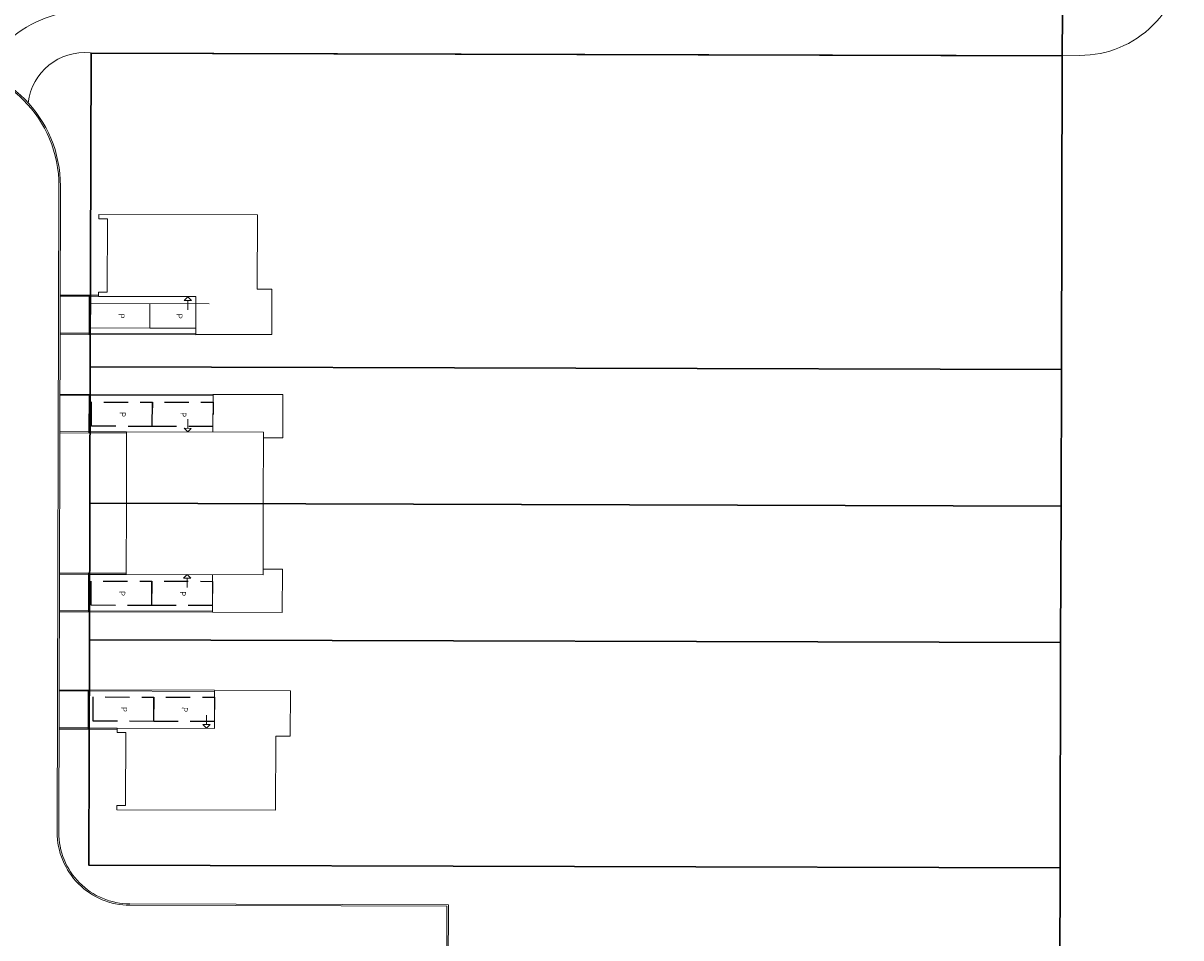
# Model space of a CAD drawing. Header units: metres. Extents: x 150385 to 171486, y 478588 to 485023.
# Tile 73 of 256: x 151829 to 151924, y 483220 to 483296. Entities that reach past the tile are written whole.
import ezdxf
from ezdxf.lldxf.tags import DXFTag

# ---------------------------------------------------------------- set-up
doc = ezdxf.new("R2010")
doc.units = ezdxf.units.M
doc.linetypes.add('Stippelfijn', pattern=[3, 2, -1])
doc.layers.add('B-WE-KG-GRENS_PERCEEL-GV', color=150, linetype='KG-PERCEEL', lineweight=30, true_color=0x007fff)
doc.layers.add('N-WA-GW-TALUDARCERING-S', color=7, linetype='Continuous', lineweight=15, true_color=0x898989)
for name, color, linetype, lineweight in [('N-PV-OG-BEBOUWING_ENTREE-S', 7, 'Continuous', 18), ('N-PV-OG-KADASTRAAL_BEBOUWING-G', 7, 'Continuous', 35), ('N-WE-VH-KANTOPSLUITING_ACHTERKANTBAND TERRAS-G', 7, 'Continuous', 5)]:
    doc.layers.add(name, color=color, linetype=linetype, lineweight=lineweight)
doc.layers.add('N-WE-VH-PP', color=7, linetype='Continuous')
doc.styles.add('NLCS-ISO-ANNOTATIEF-T25', font='NLCS-ISO.ttf', dxfattribs={"height": 2.5})
doc.styles.get("Standard").update_dxf_attribs({"font": 'NLCS-ISO.ttf'})
tags = doc.linetypes.add('KG-PERCEEL', pattern='A,5.5,-2,["P",Standard,S=1.8,R=0,X=-0.5,Y=-0.9],-2,5.5,-2,[5,NLCS.shx,S=0.75,R=0,X=0,Y=0],-2', length=19).pattern_tags.tags
tags[6] = DXFTag(74, 10)

# ---------------------------------------------------------------- blocks, each defined once
blk = doc.blocks.new('Woning Vrijstaand p')
at = {"layer": 'N-PV-OG-BEBOUWING_ENTREE-S', "color": 0, "lineweight": -2}
for p, q in [((-0.3, 6.75), (-1.061, 6.75)), ((-0.3, 6.75), (-0.9, 6.75)), ((-0.3, 7.05), (0, 6.75)), ((-0.3, 7.05), (0, 6.75)), ((0, 6.75), (-0.3, 6.45)), ((0, 6.75), (-0.3, 6.45))]:
    blk.add_line(p, q, dxfattribs=at)
at = {"layer": 'N-PV-OG-BEBOUWING_ENTREE-S', "color": 0, "lineweight": -2, "flags": 128}
blk.add_lwpolyline([(-0.3, 7.05), (-0.3, 6.45)], dxfattribs=at)
blk.add_lwpolyline([(-0.3, 7.05), (-0.3, 6.45)], dxfattribs=at)
at = {"layer": 'N-PV-OG-KADASTRAAL_BEBOUWING-G', "color": 0, "lineweight": -2, "flags": 128}
blk.add_lwpolyline([(0.65, 12.46), (6.76, 12.46), (6.76, -0.603), (6.408, -0.603), (6.408, 0.1), (0.372, 0.1), (0.372, -0.603), (0.02, -0.603), (0.02, 7.41), (-3.1, 7.41), (-3.1, 13.66), (0.65, 13.66)], close=True, dxfattribs=at)
blk = doc.blocks.new('pp')
at = {"layer": 'N-WE-VH-PP', "linetype": 'Stippelfijn', "flags": 128}
blk.add_lwpolyline([(-0.5, -5.468), (-2.5, -5.468), (-2.5, -0.468), (-0.5, -0.468)], close=True, dxfattribs=at)
at = {"layer": 'N-WE-VH-PP', "color": 0, "insert": (-1.475, -2.915), "char_height": 0.5, "attachment_point": 5, "style": 'NLCS-ISO-ANNOTATIEF-T25'}
blk.add_mtext('P', dxfattribs=at)
blk = doc.blocks.new('A$Cec739394')
at = {"layer": 'N-PV-OG-KADASTRAAL_BEBOUWING-G', "color": 0, "lineweight": -2}
for p, q in [((7.478, -2.004), (7.619, -1.604)), ((7.478, -2.004), (7.619, -1.604)), ((7.748, -1.875), (8.435, -1.546)), ((7.748, -1.875), (8.29, -1.616)), ((7.878, -2.145), (7.478, -2.004)), ((7.878, -2.145), (7.478, -2.004)), ((-3.401, -7.21), (-4.087, -7.539)), ((-3.401, -7.21), (-3.942, -7.469)), ((-3.13, -7.081), (-3.53, -6.94)), ((-3.13, -7.081), (-3.53, -6.94)), ((-3.271, -7.481), (-3.13, -7.081)), ((-3.271, -7.481), (-3.13, -7.081))]:
    blk.add_line(p, q, dxfattribs=at)
at = {"layer": 'N-PV-OG-KADASTRAAL_BEBOUWING-G', "color": 0, "lineweight": -2, "flags": 128}
for points in [[(0, 0), (4.869, -10.175), (10.173, -7.636), (5.304, 2.538), (0, 0)], [(0, 0), (4.869, -10.175), (-0.434, -12.713), (-5.304, -2.538), (0, 0)], [(7.878, -2.145), (7.619, -1.604)], [(7.878, -2.145), (7.619, -1.604)], [(9.758, -7.835), (10.445, -9.269), (13.656, -7.732), (11.174, -2.546), (8.378, -3.884)], [(-3.271, -7.481), (-3.53, -6.94)], [(-3.271, -7.481), (-3.53, -6.94)], [(-0.019, -12.515), (0.667, -13.949), (-2.544, -15.486), (-5.026, -10.299), (-2.23, -8.961)]]:
    blk.add_lwpolyline(points, dxfattribs=at)

msp = doc.modelspace()

# ---------------------------------------------------------------- linework, layer by layer
at = {"layer": 'B-WE-KG-GRENS_PERCEEL-GV', "flags": 128}
for points in [[(151640.524, 483149.73), (151637.77, 483151.013), (151636.325, 483149.826), (151674.555, 483103.255), (151777.85, 482980.465), (151798.81, 482956.485), (151809.591, 482945.888), (152215.021, 483231.696), (151911.587, 483664.182), (151771.118, 483565.629), (151773.173, 483562.701), (151775.465, 483559.423), (151822.519, 483592.331), (151920.081, 483454.374), (151920.178, 483454.233), (151920.269, 483454.088), (151920.355, 483453.941), (151920.437, 483453.79), (151920.513, 483453.637), (151920.584, 483453.482), (151920.649, 483453.324), (151920.709, 483453.164), (151920.764, 483453.002), (151920.813, 483452.838), (151920.856, 483452.673), (151920.894, 483452.506), (151920.926, 483452.338), (151920.952, 483452.169), (151920.972, 483451.999), (151920.987, 483451.829), (151920.996, 483451.658), (151920.999, 483451.487), (151920.999, 483356.463), (151920.999, 483301.353), (151920.996, 483301.178), (151920.986, 483301.004), (151920.971, 483300.83), (151920.95, 483300.656), (151920.922, 483300.483), (151920.889, 483300.312), (151920.85, 483300.141), (151920.804, 483299.973), (151920.753, 483299.805), (151920.696, 483299.64), (151920.633, 483299.477), (151920.565, 483299.316), (151920.491, 483299.158), (151920.411, 483299.002), (151920.326, 483298.849), (151920.236, 483298.699), (151920.141, 483298.553), (151920.041, 483298.41), (151919.935, 483298.27), (151919.825, 483298.135), (151919.71, 483298.003), (151919.591, 483297.875), (151919.467, 483297.752), (151919.339, 483297.633), (151919.207, 483297.518), (151919.071, 483297.408), (151918.931, 483297.303), (151918.788, 483297.203), (151918.641, 483297.108), (151918.491, 483297.018), (151918.338, 483296.934), (151918.182, 483296.855), (151918.023, 483296.781), (151917.862, 483296.713), (151917.699, 483296.651), (151917.533, 483296.594), (151917.366, 483296.544), (151917.197, 483296.499), (151917.027, 483296.46), (151916.855, 483296.427), (151916.682, 483296.4), (151916.509, 483296.379), (151916.335, 483296.364), (151916.16, 483296.356), (151915.985, 483296.353), (151914.554, 483296.357), (151914.537, 483292.825), (151914.465, 483266.956), (151914.431, 483255.703), (151914.401, 483244.457), (151914.349, 483225.875), (151914.306, 483209.449), (151914.251, 483190.869), (151914.203, 483172.291), (151914.147, 483153.713), (151914.105, 483138.943), (151914.055, 483120.363), (151914.004, 483101.78), (151913.973, 483091.782), (151886.902, 483071.439), (151830.048, 483071.594), (151817.547, 483071.631), (151807.874, 483071.659), (151798.81, 483075.884), (151780.079, 483084.62), (151767.103, 483090.675), (151746.193, 483100.427), (151728.978, 483108.463), (151717.936, 483113.616), (151706.893, 483118.771), (151695.849, 483123.918), (151691.499, 483125.948), (151681.306, 483130.703), (151671.113, 483135.464), (151660.915, 483140.223), (151650.733, 483144.989)], [(151533.35, 483297.576), (151522.99, 483289.299), (151577.28, 483221.755), (151636.325, 483149.826), (151637.77, 483151.013), (151632.035, 483158.097), (151624.168, 483167.816), (151610.472, 483184.719), (151626.215, 483197.605), (151635.988, 483193.011), (151646.169, 483188.232), (151656.356, 483183.454), (151666.539, 483178.678), (151676.72, 483173.897), (151686.906, 483169.12), (151697.086, 483164.341), (151707.274, 483159.559), (151691.499, 483125.948), (151695.849, 483123.918), (151711.618, 483157.521), (151722.653, 483152.344), (151733.684, 483147.168), (151744.71, 483141.995), (151754.383, 483137.455), (151754.375, 483133.321), (151767.219, 483133.279), (151780.214, 483133.247), (151798.965, 483133.197), (151817.715, 483133.14), (151817.547, 483071.631), (151830.048, 483071.594), (151830.125, 483102.014), (151830.185, 483120.592), (151830.232, 483139.177), (151914.105, 483138.943), (151914.147, 483153.713), (151834.152, 483153.936), (151834.201, 483172.514), (151834.255, 483191.089), (151834.308, 483209.67), (151914.306, 483209.449), (151914.349, 483225.875), (151834.349, 483226.104), (151834.406, 483244.677), (151834.436, 483255.929), (151834.465, 483267.176), (151834.535, 483293.047), (151914.537, 483292.825), (151914.554, 483296.357), (151915.985, 483296.353), (151916.16, 483296.356), (151916.335, 483296.364), (151916.509, 483296.379), (151916.682, 483296.4), (151916.855, 483296.427), (151917.027, 483296.46), (151917.197, 483296.499), (151917.366, 483296.544), (151917.533, 483296.594), (151917.699, 483296.651), (151917.862, 483296.713), (151918.023, 483296.781), (151918.182, 483296.855), (151918.338, 483296.934), (151918.491, 483297.018), (151918.641, 483297.108), (151918.788, 483297.203), (151918.931, 483297.303), (151919.071, 483297.408), (151919.207, 483297.518), (151919.339, 483297.633), (151919.467, 483297.752), (151919.591, 483297.875), (151919.71, 483298.003), (151919.825, 483298.135), (151919.935, 483298.27), (151920.041, 483298.41), (151920.141, 483298.553), (151920.236, 483298.699), (151920.326, 483298.849), (151920.411, 483299.002), (151920.491, 483299.158), (151920.565, 483299.316), (151920.633, 483299.477), (151920.696, 483299.64), (151920.753, 483299.805), (151920.804, 483299.973), (151920.85, 483300.141), (151920.889, 483300.312), (151920.922, 483300.483), (151920.95, 483300.656), (151920.971, 483300.83), (151920.986, 483301.004), (151920.996, 483301.178), (151920.999, 483301.353), (151920.999, 483356.463), (151920.999, 483451.487), (151920.996, 483451.658), (151920.987, 483451.829), (151920.972, 483451.999), (151920.952, 483452.169), (151920.926, 483452.338), (151920.894, 483452.506), (151920.856, 483452.673), (151920.813, 483452.838), (151920.764, 483453.002), (151920.709, 483453.164), (151920.649, 483453.324), (151920.584, 483453.482), (151920.513, 483453.637), (151920.437, 483453.79), (151920.355, 483453.941), (151920.269, 483454.088), (151920.178, 483454.233), (151920.081, 483454.374), (151822.519, 483592.331), (151775.465, 483559.423), (151773.173, 483562.701), (151771.118, 483565.629), (151608.653, 483451.643), (151612.29, 483447.185), (151615.738, 483449.594), (151620.376, 483452.833), (151624.644, 483455.819), (151629.291, 483459.068), (151638.774, 483465.705), (151650.248, 483439.201), (151642.19, 483435.436), (151637.376, 483432.988), (151632.617, 483430.437), (151628.051, 483427.866), (151630.941, 483424.322), (151653.432, 483395.364), (151653.57, 483395.409), (151664.884, 483399.124), (151673.865, 483402.072), (151676.455, 483402.571), (151688.25, 483404.813), (151694.858, 483406.076), (151694.478, 483408.032), (151688.89, 483406.967), (151683.794, 483406.001), (151678.187, 483404.934), (151673.088, 483403.953), (151664.653, 483401.201), (151657.277, 483423.667), (151665.497, 483427.11), (151670.57, 483428.974), (151675.691, 483430.69), (151680.855, 483432.269), (151686.044, 483433.774), (151695.377, 483436.281), (151704.755, 483438.536), (151710.026, 483439.698), (151715.307, 483440.792), (151720.616, 483441.799), (151725.919, 483442.817), (151731.222, 483443.822), (151736.539, 483444.832), (151745.25, 483446.5), (151750.547, 483418.72), (151741.816, 483417.055), (151736.518, 483416.047), (151731.222, 483415.035), (151725.922, 483414.02), (151720.622, 483413.018), (151715.312, 483412.003), (151709.992, 483410.979), (151710.37, 483409.029), (151711.992, 483409.33), (151723.791, 483411.574), (151734.594, 483413.637), (151735.574, 483378.822), (151724.738, 483378.521), (151714.094, 483378.052), (151703.51, 483377.101), (151692.99, 483375.635), (151682.536, 483373.693), (151672.204, 483371.259), (151662.027, 483368.206), (151652.179, 483364.526), (151644.166, 483386.173), (151639.144, 483382.152), (151646.564, 483362.069), (151638.883, 483358.391), (151634.084, 483355.899), (151629.364, 483353.299), (151624.684, 483350.588), (151620.081, 483347.768), (151613.062, 483343.174), (151604.506, 483354.425), (151602.154, 483352.546), (151602.88, 483351.66), (151599.72, 483349.07), (151598.961, 483349.995), (151573.991, 483330.045), (151577.071, 483326.284), (151582.698, 483319.414), (151564.078, 483304.179), (151558.455, 483311.037), (151555.188, 483315.023), (151553.625, 483313.775), (151556.905, 483309.785), (151562.526, 483302.903), (151542.434, 483286.459), (151536.822, 483293.343), (151533.396, 483297.513)], [(151834.349, 483226.104), (151834.406, 483244.677), (151834.436, 483255.929), (151834.465, 483267.176), (151834.535, 483293.047), (151914.537, 483292.825), (151914.465, 483266.956), (151914.431, 483255.703), (151914.401, 483244.457), (151914.349, 483225.875)], [(151834.349, 483226.104), (151834.406, 483244.677), (151834.436, 483255.929), (151834.465, 483267.176), (151834.535, 483293.047), (151914.537, 483292.825), (151914.465, 483266.956), (151914.431, 483255.703), (151914.401, 483244.457), (151914.349, 483225.875)], [(151834.535, 483293.047), (151834.465, 483267.176), (151914.465, 483266.956), (151914.537, 483292.825)], [(151834.535, 483293.047), (151834.465, 483267.176), (151914.465, 483266.956), (151914.537, 483292.825)], [(151834.535, 483293.047), (151834.465, 483267.176), (151914.465, 483266.956), (151914.537, 483292.825)], [(151834.465, 483267.176), (151834.436, 483255.929), (151914.431, 483255.703), (151914.465, 483266.956)], [(151834.465, 483267.176), (151834.436, 483255.929), (151914.431, 483255.703), (151914.465, 483266.956)], [(151834.465, 483267.176), (151834.436, 483255.929), (151914.431, 483255.703), (151914.465, 483266.956)], [(151914.401, 483244.457), (151914.431, 483255.703), (151834.436, 483255.929), (151834.406, 483244.677)], [(151914.401, 483244.457), (151914.431, 483255.703), (151834.436, 483255.929), (151834.406, 483244.677)], [(151914.401, 483244.457), (151914.431, 483255.703), (151834.436, 483255.929), (151834.406, 483244.677)], [(151834.406, 483244.677), (151834.349, 483226.104), (151914.349, 483225.875), (151914.401, 483244.457)], [(151834.406, 483244.677), (151834.349, 483226.104), (151914.349, 483225.875), (151914.401, 483244.457)], [(151834.406, 483244.677), (151834.349, 483226.104), (151914.349, 483225.875), (151914.401, 483244.457)]]:
    msp.add_lwpolyline(points, close=True, dxfattribs=at)
at = {"layer": 'N-WA-GW-TALUDARCERING-S', "color": 7, "flags": 128}
for points in [[(151834.458, 483293.074), (151915.976, 483292.853, 0.415004), (151924.499, 483301.353), (151924.499, 483352.796)], [(151834.554, 483296.573, 0.176107), (151828.156, 483294.444, -0.073646), (151824.021, 483292.001, -7.626728)], [(151834.458, 483293.074, 0.404285), (151829.351, 483288.949)]]:
    msp.add_lwpolyline(points, format="xyb", dxfattribs=at)
at = {"layer": 'N-WE-VH-KANTOPSLUITING_ACHTERKANTBAND TERRAS-G', "color": 7, "lineweight": 9, "flags": 128}
for points in [[(151761.488, 483292.939, 0.109423), (151763.97, 483292.383), (151768.349, 483292.371), (151768.355, 483294.671), (151780.595, 483294.638), (151780.589, 483292.338), (151783.349, 483292.33), (151783.355, 483294.63), (151795.595, 483294.597), (151795.589, 483292.297), (151806.758, 483292.267), (151806.764, 483294.567), (151819.004, 483294.534), (151818.998, 483292.234), (151821.923, 483292.226, -0.414209), (151832.015, 483282.079), (151831.871, 483228.811, 0.414214), (151837.736, 483222.915), (151863.973, 483222.845), (151863.96, 483217.805)], [(151761.437, 483292.831, 0.109423), (151763.97, 483292.263), (151768.468, 483292.25), (151768.475, 483294.55), (151780.475, 483294.518), (151780.468, 483292.218), (151783.468, 483292.21), (151783.475, 483294.51), (151795.475, 483294.478), (151795.468, 483292.178), (151806.877, 483292.147), (151806.883, 483294.447), (151818.883, 483294.415), (151818.877, 483292.115), (151821.922, 483292.106, -0.414209), (151831.895, 483282.079), (151831.751, 483228.811, 0.414214), (151837.735, 483222.795), (151863.853, 483222.725), (151863.84, 483217.925)]]:
    msp.add_lwpolyline(points, format="xyb", dxfattribs=at)
for points in [[(151834.591, 483273.093), (151831.991, 483273.1)], [(151834.391, 483272.994), (151831.991, 483273)], [(151834.391, 483273.094), (151834.382, 483269.844)], [(151834.482, 483269.843), (151834.491, 483273.093)], [(151834.491, 483273.093), (151834.482, 483269.843)], [(151834.491, 483273.093), (151835.178, 483273.091)], [(151834.491, 483272.993), (151835.178, 483272.991)], [(151839.376, 483272.38), (151839.371, 483270.38), (151834.484, 483270.393), (151834.489, 483272.393), (151844.263, 483272.367)], [(151843.173, 483272.37), (151843.168, 483270.37), (151839.371, 483270.38)], [(151834.382, 483269.944), (151831.982, 483269.95)], [(151834.482, 483269.943), (151843.166, 483269.92)], [(151843.166, 483269.82), (151831.982, 483269.85)], [(151844.589, 483264.906), (151831.969, 483264.94)], [(151834.369, 483264.834), (151831.969, 483264.84)], [(151834.369, 483264.934), (151834.36, 483261.734)], [(151834.469, 483264.933), (151834.46, 483261.733)], [(151844.589, 483264.806), (151834.469, 483264.833)], [(151834.36, 483261.834), (151831.96, 483261.84)], [(151837.46, 483261.725), (151831.96, 483261.74)], [(151837.46, 483261.825), (151834.46, 483261.833)], [(151837.429, 483250.165), (151831.929, 483250.18)], [(151834.329, 483250.074), (151831.929, 483250.08)], [(151834.32, 483246.974), (151834.329, 483250.174)], [(151834.42, 483246.973), (151834.429, 483250.173)], [(151837.429, 483250.065), (151834.429, 483250.073)], [(151844.54, 483246.946), (151831.92, 483246.98)], [(151834.321, 483247.074), (151831.921, 483247.08)], [(151844.541, 483247.046), (151834.421, 483247.073)], [(151844.712, 483240.531), (151831.903, 483240.565)], [(151834.303, 483240.459), (151831.903, 483240.465)], [(151834.294, 483237.309), (151834.303, 483240.559)], [(151834.403, 483240.559), (151834.394, 483237.309)], [(151834.403, 483240.459), (151844.711, 483240.431)], [(151834.394, 483237.309), (151831.894, 483237.315)], [(151834.295, 483237.409), (151831.895, 483237.415)], [(151834.394, 483237.309), (151836.69, 483237.303)], [(151834.395, 483237.409), (151836.69, 483237.403)]]:
    msp.add_lwpolyline(points, dxfattribs=at)

# ---------------------------------------------------------------- block references
at = {"layer": 'N-WE-VH-KANTOPSLUITING_ACHTERKANTBAND TERRAS-G', "color": 7, "lineweight": 9, "xscale": -1, "rotation": 269.845501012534}
msp.add_blockref('Woning Vrijstaand p', (151835.765, 483272.97), dxfattribs=at)
at = {"layer": 'N-WE-VH-KANTOPSLUITING_ACHTERKANTBAND TERRAS-G', "color": 7, "lineweight": 9}
for name, p, rotation in [('A$Cec739394', (151837.445, 483255.945), 64.2705607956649), ('pp', (151840.048, 483261.768), 269.8455010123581), ('pp', (151845.048, 483261.755), 269.8455010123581), ('pp', (151840.009, 483247.008), 269.8455009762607), ('pp', (151845.009, 483246.995), 269.8455010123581), ('Woning Vrijstaand p', (151837.293, 483237.421), 269.8455010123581), ('pp', (151840.172, 483237.453), 269.8455009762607), ('pp', (151845.171, 483237.44), 269.8455009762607)]:
    msp.add_blockref(name, p, dxfattribs=dict(at, rotation=rotation))

# ---------------------------------------------------------------- texts
at = {"layer": 'N-WE-VH-KANTOPSLUITING_ACHTERKANTBAND TERRAS-G', "color": 7, "lineweight": 9, "char_height": 0.5, "attachment_point": 5, "rotation": 269.8455, "style": 'NLCS-ISO-ANNOTATIEF-T25'}
for insert in [(151837.04, 483271.362), (151841.814, 483271.349)]:
    msp.add_mtext('P', dxfattribs=dict(at, insert=insert))

doc.saveas('drawing.dxf')
